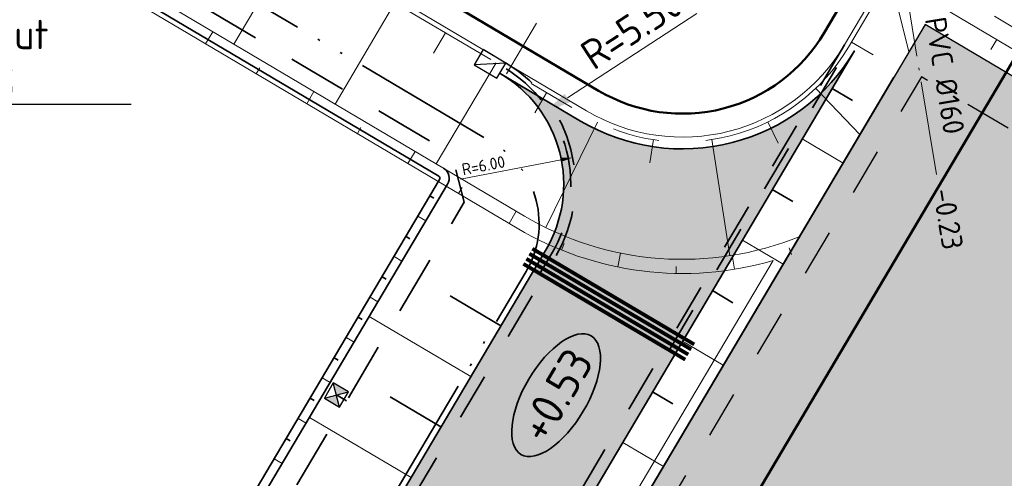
# Model space of a CAD drawing. Header units: metres. Extents: x 90704 to 91821, y 464826 to 465227.
# Tile 17 of 27: x 90892 to 90934, y 464996 to 465015. Entities that reach past the tile are written whole.
import ezdxf
from ezdxf import colors
from ezdxf.entities.mleader import LeaderData, LeaderLine
from ezdxf.enums import TextEntityAlignment as Align
from ezdxf.math import Vec2, Vec3

# ---------------------------------------------------------------- set-up
doc = ezdxf.new("R2010")
doc.units = ezdxf.units.M
for name, pattern in [('NLCS-HIDDEN', [4, 2, -2]), ('RI-BETON_700', [10, 6, -1, 1, -1, 0, -1]), ('RI-DRAIN_PP80', [9, 6, -1, 0, -1, 0, -1]), ('RI-HWA_KOLKAANSLUITING', [4.3, 2.5, -1.8]), ('RI-PVC160', [5, 4, -0.5, 0, -0.5]), ('VH-TROTTOIRBAND_180-200', [20, 10, -2, 2, -2, 2, -2]), ('XX-HIDDEN', [4, 2, -2])]:
    doc.linetypes.add(name, pattern=pattern)
for name, color, linetype, lineweight in [('B-WE-GW-BERM-G', 251, 'Continuous', 18), ('B-WE-GW-TALUDARCERING_KORT-G', 253, 'Continuous', 18), ('B-WE-GW-TALUDARCERING_LANG-G', 253, 'Continuous', 18), ('B-WE-RI-HWA_KOLK_TROTTOIRKOLK-S', 252, 'Continuous', 25), ('B-WE-RI-HWA_KOLKAANSLUITING_PVC-G', 253, 'RI-HWA_KOLKAANSLUITING', 18), ('B-WE-RI-HWA_STROOMRICHTING-S', 253, 'Continuous', 25), ('B-WE-RI-HWA_TRANSPORTLEIDING_BETON_700-G', 253, 'RI-BETON_700', 18), ('B-WE-RI-HWA_TRANSPORTLEIDING_PVC_160-G', 253, 'RI-PVC160', 18), ('B-WE-VH-KANTOPSLUITING_TROTTOIRBAND_180 200_250-G', 252, 'VH-TROTTOIRBAND_180-200', 18), ('B-WE-VH-VERHARDING-G', 251, 'Continuous', 18), ('N-WE-GW-BERM-G', 90, 'Continuous', 35), ('N-WE-GW-TALUDARCERING-S', 90, 'Continuous', 25), ('N-WE-GW-TALUDARCERING_KORT-G', 90, 'Continuous', 35), ('N-WE-GW-TALUDARCERING_LANG-G', 90, 'Continuous', 18), ('N-WE-KG-WERKGRENS-G', 10, 'XX-WERKGRENS_CIRCEL', 50), ('N-WE-OG-TERREIN_UITGEEFBAAR-A', 7, 'Continuous', 25), ('N-WE-OG-TERREIN_UITGEEFBAAR-G', 7, 'Continuous', 25), ('N-WE-RI-T25', 7, 'Continuous', 25), ('N-WE-VH-HOOGTELABEL-S', 7, 'Continuous', 25), ('N-WE-VH-M-500', 7, 'Continuous', 18), ('N-WE-VH-VERHARDING_FUNDERING-G', 7, 'Continuous', 35), ('N-WE-VH-VERHARDING_FUNDERING_GRANULAAT-A', 252, 'Continuous', 18)]:
    doc.layers.add(name, color=color, linetype=linetype, lineweight=lineweight)
for name, color, linetype, lineweight, true_color in [('N-WE-KL-ET_LS_OV_MANTELBUIS-G', 190, 'Continuous', 35, 0x7f00ff), ('N-WE-RI-DRAINAGE_DRAIN_PP_80-G', 7, 'RI-DRAIN_PP80', 35, 0xff9124), ('N-WE-RI-HWA_KOLK_STRAATKOLK-S', 150, 'Continuous', 25, 0x007fff), ('N-WE-RI-HWA_KOLKAANSLUITING_PVC_125-G', 150, 'RI-HWA_KOLKAANSLUITING', 35, 0x007fff), ('N-WE-VH-M-200', 7, 'Continuous', 18, 0x7dbf7d), ('N-WE-VH-VERHARDING-G', 7, 'XX-HIDDEN', 35, 0x7dbf7d)]:
    doc.layers.add(name, color=color, linetype=linetype, lineweight=lineweight, true_color=true_color)
doc.styles.add('NLCS-ISO', font='NLCS-ISO.ttf')
doc.styles.add('NLCS-ISO-M200-T25', font='NLCS-ISO.ttf', dxfattribs={"height": 0.5})
doc.styles.add('NLCS-ISO-M500-T25', font='NLCS-ISO.ttf', dxfattribs={"height": 1.25})
doc.linetypes.add('XX-WERKGRENS_CIRCEL', pattern='A,10,-2.5,[69,NLCS.SHX,S=1,R=0,X=0,Y=0],-2.5', length=15)
doc.dimstyles.new('NLCS-M200-T25-PIJL_L2_H1', dxfattribs={"dimscale": 0.2, "dimtxt": 2.5, "dimasz": 2.5, "dimexe": 2, "dimexo": 2, "dimgap": 0.7, "dimtad": 1, "dimzin": 0, "dimdsep": 46, "dimtxsty": 'NLCS-ISO-M200-T25', "dimcen": 0, "dimdle": 2, "dimclrd": 256, "dimclre": 256, "dimclrt": 256, "dimadec": 1, "dimazin": 0, "dimtfac": 1, "dimtdec": 3, "dimtofl": 0, "dimtmove": 0, "dimatfit": 3, "dimfxl": 2, "dimfxlon": 1, "dimtfillclr": 256, "dimtolj": 1, "dimtzin": 0, "dimlwd": -1, "dimlwe": -1, "dimarcsym": 0})
doc.dimstyles.new('NLCS-M500-T25-PIJL_L2_H1', dxfattribs={"dimscale": 0.5, "dimtxt": 2.5, "dimasz": 2.5, "dimexe": 2, "dimexo": 2, "dimgap": 0.7, "dimtad": 1, "dimzin": 0, "dimdsep": 46, "dimtxsty": 'NLCS-ISO-M500-T25', "dimcen": 0, "dimdle": 2, "dimclrd": 256, "dimclre": 256, "dimclrt": 256, "dimadec": 1, "dimazin": 0, "dimtfac": 1, "dimtdec": 3, "dimtofl": 0, "dimtmove": 0, "dimatfit": 3, "dimfxl": 2, "dimfxlon": 1, "dimtfillclr": 256, "dimtolj": 1, "dimtzin": 0, "dimlwd": -1, "dimlwe": -1, "dimarcsym": 0})

# ---------------------------------------------------------------- blocks, each defined once
blk = doc.blocks.new('B-SRI-KOLK_TROTTOIR-SO')
blk.add_line((-1.125, 0), (1.125, 1.5))
at = {"flags": 128}
blk.add_lwpolyline([(-1.125, 0), (1.125, 0), (1.125, 1.5), (-1.125, 1.5)], close=True, dxfattribs=at)
blk = doc.blocks.new('*U85')
at = {"color": 0, "style": 'NLCS-ISO'}
for tag, p in [('BOB_LINKS', (-40.034, 3.428)), ('BOB_RECHTS', (40.034, 3.428)), ('RIOOLINFO', (0, 1.911))]:
    blk.add_attdef(tag, text='', height=1.8, dxfattribs=at).set_placement(p, align=Align.MIDDLE_CENTER)
blk = doc.blocks.new('*D57')
at = {"layer": 'Defpoints', "color": 0, "transparency": 16777216}
for p in [(90915.956, 465009.404), (90910.066, 465008.263)]:
    blk.add_point(p, dxfattribs=at)
at = {"layer": 'N-WE-VH-M-200', "transparency": 16777216}
blk.add_line((90911.18, 465008.479), (90915.465, 465009.309), dxfattribs=at)
blk.add_solid([(90915.449, 465009.39), (90915.481, 465009.227), (90915.956, 465009.404)], dxfattribs=at)
at = {"layer": 'N-WE-VH-M-200', "transparency": 16777216, "insert": (90912.152, 465009.064), "char_height": 0.5, "attachment_point": 5, "rotation": 10.955, "style": 'NLCS-ISO-M200-T25'}
blk.add_mtext('\\A1;R=6.00', dxfattribs=at)
blk = doc.blocks.new('SAL-HOOGTELABEL_AANLEG-SO')
at = {"linetype": 'Continuous', "lineweight": 35}
blk.add_ellipse((0, 0), major_axis=(-7.32, 0), ratio=0.459953, dxfattribs=at)
at = {"style": 'NLCS-ISO'}
blk.add_attdef('HOOGTE', text='', height=3.5, dxfattribs=at).set_placement((0, 0), align=Align.MIDDLE_CENTER)
blk = doc.blocks.new('*U98')
at = {"layer": 'N-WE-GW-TALUDARCERING_KORT-G'}
for p, q in [((90668.799, 465165.114), (90669.666, 465164.601)), ((90666.254, 465160.811), (90667.121, 465160.298)), ((90663.708, 465156.507), (90664.575, 465155.994)), ((90661.163, 465152.203), (90662.029, 465151.691))]:
    blk.add_line(p, q, dxfattribs=at)
at = {"layer": 'N-WE-GW-TALUDARCERING_LANG-G'}
for p, q in [((90667.526, 465162.962), (90669.261, 465161.937)), ((90664.981, 465158.659), (90666.714, 465157.634)), ((90662.436, 465154.355), (90664.168, 465153.33)), ((90659.89, 465150.052), (90661.622, 465149.027))]:
    blk.add_line(p, q, dxfattribs=at)
blk = doc.blocks.new('*D101')
at = {"layer": 'Defpoints', "color": 0, "transparency": 16777216}
for p in [(90840.174, 465007.574), (90896.803, 464974.066), (90896.803, 464974.066)]:
    blk.add_point(p, dxfattribs=at)
at = {"layer": 'N-WE-VH-M-200', "transparency": 16777216}
for p, q in [((90840.174, 465007.574), (90839.97, 465007.23)), ((90840.604, 465007.319), (90896.373, 464974.321)), ((90896.803, 464974.066), (90896.599, 464973.722))]:
    blk.add_line(p, q, dxfattribs=at)
for points in [[(90840.646, 465007.391), (90840.561, 465007.248), (90840.174, 465007.574)], [(90896.415, 464974.393), (90896.33, 464974.249), (90896.803, 464974.066)]]:
    blk.add_solid(points, dxfattribs=at)
at = {"layer": 'N-WE-VH-M-200', "transparency": 16777216, "insert": (90868.687, 464991.156), "char_height": 0.5, "attachment_point": 5, "rotation": 329.3872, "style": 'NLCS-ISO-M200-T25'}
blk.add_mtext('\\A1;65.80', dxfattribs=at)
blk = doc.blocks.new('N-SRI-KOLK_STRAAT_300X300-SO')
h = blk.add_hatch(color=256)
h.dxf.hatch_style = 1
h.paths.add_polyline_path([(0.75, 1.5), (-0.75, 1.5), (0, 0.75)])
h.paths.add_polyline_path([(0, 0.75), (-0.75, 0), (0.75, 0)])
for p, q in [((-0.75, 0), (0.75, 1.5)), ((0.75, 0), (-0.75, 1.5))]:
    blk.add_line(p, q)
at = {"flags": 128}
blk.add_lwpolyline([(-0.75, 0), (0.75, 0), (0.75, 1.5), (-0.75, 1.5)], close=True, dxfattribs=at)
blk = doc.blocks.new('*D120')
at = {"layer": 'Defpoints', "color": 0, "transparency": 16777216}
for p in [(90914.675, 465011.256), (90910.089, 465008.26)]:
    blk.add_point(p, dxfattribs=at)
at = {"layer": 'N-WE-VH-M-500', "transparency": 16777216}
blk.add_line((90921.226, 465015.535), (90915.722, 465011.94), dxfattribs=at)
blk.add_solid([(90915.608, 465012.114), (90915.836, 465011.765), (90914.675, 465011.256)], dxfattribs=at)
at = {"layer": 'N-WE-VH-M-500', "transparency": 16777216, "insert": (90918.464, 465014.896), "char_height": 1.25, "attachment_point": 5, "rotation": 33.1536, "style": 'NLCS-ISO-M500-T25'}
blk.add_mtext('\\A1;R=5.50', dxfattribs=at)
blk = doc.blocks.new('*U126')
at = {"layer": 'N-WE-GW-TALUDARCERING_KORT-G'}
for p, q in [((90909.879, 465007.768), (90910.046, 465007.669)), ((90908.86, 465006.047), (90909.027, 465005.948)), ((90907.841, 465004.326), (90908.009, 465004.227)), ((90906.822, 465002.605), (90906.99, 465002.506)), ((90905.803, 465000.884), (90905.971, 465000.785)), ((90904.784, 464999.163), (90904.952, 464999.064)), ((90903.765, 464997.442), (90903.933, 464997.343))]:
    blk.add_line(p, q, dxfattribs=at)
at = {"layer": 'N-WE-GW-TALUDARCERING_LANG-G'}
for p, q in [((90909.369, 465006.907), (90909.705, 465006.709)), ((90908.35, 465005.186), (90908.686, 465004.988)), ((90907.331, 465003.466), (90907.667, 465003.267)), ((90906.312, 465001.745), (90906.648, 465001.546)), ((90905.293, 465000.024), (90905.629, 464999.825)), ((90904.274, 464998.303), (90904.61, 464998.104)), ((90903.255, 464996.582), (90903.591, 464996.383))]:
    blk.add_line(p, q, dxfattribs=at)
blk = doc.blocks.new('*U127')
at = {"layer": 'N-WE-GW-TALUDARCERING_KORT-G'}
for p, q in [((90912.892, 465002.24), (90910.732, 465003.518)), ((90910.346, 464997.937), (90908.186, 464999.216))]:
    blk.add_line(p, q, dxfattribs=at)
at = {"layer": 'N-WE-GW-TALUDARCERING_LANG-G'}
for p, q in [((90911.619, 465000.089), (90907.299, 465002.645)), ((90909.073, 464995.786), (90904.751, 464998.343))]:
    blk.add_line(p, q, dxfattribs=at)

msp = doc.modelspace()

# ---------------------------------------------------------------- hatches: boundary and pattern name
at = {"layer": 'N-WE-OG-TERREIN_UITGEEFBAAR-A', "true_color": 0xfbd0d2}
h = msp.add_hatch(color=254, dxfattribs=at)
h.dxf.hatch_style = 1
h.paths.add_polyline_path([(90930.939, 465015.065), (90880.63, 464930.042), (90853.277, 464946.229), (90821.451, 464892.441), (90909.256, 464840.486), (90991.425, 464979.252)])
at = {"layer": 'N-WE-VH-VERHARDING_FUNDERING_GRANULAAT-A'}
h = msp.add_hatch(dxfattribs=at)
h.set_pattern_fill('AVH-FUNDERING_GRANULAAT', color=256, scale=0.5, pattern_type=2)
h.set_pattern_definition([(59.3715, (90932.631, 465024.232), (-4.30244, 2.54735), [0, -5]), (59.3715, (90934.162, 465023.3836), (-4.30244, 2.54735), [0, -5]), (59.3715, (90931.915, 465024.8883), (-4.30244, 2.54735), [0, -5]), (37.5701, (90931.9244, 465021.8613), (11.9444838, 10.3599876), [0.53851, -26.38731]), (276.2414, (90932.3512, 465022.1897), (-0.96285, 18.0020254), [0.25, -24.75]), (189.9728, (90932.37837, 465021.94113), (38.5513942, 6.228147), [0.46098, -45.63674]), (265.9366, (90932.054, 465020.2156), (1.755106, -6.84979), [0.1118, -11.06854]), (25.6814, (90932.0461, 465020.1041), (9.397142, 6.057537), [0.18028, -17.84748]), (167.8064, (90932.2086, 465020.1823), (-11.152233, 0.792257), [0.15812, -15.65328]), (284.3715, (90934.1146, 465022.7145), (4.302446, -2.54735), [0.21213, -6.85894]), (59.3715, (90934.167, 465022.509), (-1.7551, 6.84979), [0.3, -4.7]), (194.3715, (90934.32, 465022.767), (-2.54735, -4.302446), [0.21213, -6.85894]), (310.9366, (90931.0553, 465023.8285), (-6.057548, 9.397131), [0.15812, -15.65328]), (59.3715, (90931.159, 465023.709), (-1.7551, 6.84979), [0.25, -4.75]), (202.5016, (90931.2863, 465023.9242), (-16.246928, -7.812639), [0.25, -24.75]), (273.0616, (90929.6622, 465021.5737), (0.792242, 11.152236), [0.18028, -17.84748]), (40.9366, (90929.6718, 465021.3936), (-9.397131, -6.057548), [0.31623, -15.49516]), (186.2414, (90929.9107, 465021.6008), (18.0020254, 0.96285), [0.25, -24.75]), (59.3715, (90930.573, 465022.7195), (-4.30244, 2.54735), [0, -5]), (59.3715, (90931.004, 465020.8955), (-4.30244, 2.54735), [0, -5]), (59.3715, (90933.309, 465021.1577), (-4.30244, 2.54735), [0, -5]), (59.3715, (90932.663, 465023.109), (-4.30244, 2.54735), [0, -5]), (59.3715, (90931.193, 465022.2944), (-4.30244, 2.54735), [0, -5]), (59.3715, (90930.5034, 465021.424), (-4.30244, 2.54735), [0, -5]), (59.3715, (90930.991, 465021.6586), (-4.30244, 2.54735), [0, -5]), (59.3715, (90931.9216, 465020.875), (-4.30244, 2.54735), [0, -5]), (59.3715, (90931.138, 465019.9445), (-4.30244, 2.54735), [0, -5]), (59.3715, (90930.174, 465020.5734), (-4.30244, 2.54735), [0, -5]), (59.3715, (90929.151, 465021.0047), (-4.30244, 2.54735), [0, -5]), (59.3715, (90929.7686, 465022.4404), (-4.30244, 2.54735), [0, -5]), (59.3715, (90930.157, 465023.489), (-4.30244, 2.54735), [0, -5]), (59.3715, (90931.2206, 465024.893), (-4.30244, 2.54735), [0, -5]), (59.3715, (90931.943, 465023.0705), (-4.30244, 2.54735), [0, -5]), (59.3715, (90930.914, 465023.099), (-4.30244, 2.54735), [0, -5]), (59.3715, (90933.183, 465022.22), (-4.30244, 2.54735), [0, -5]), (59.3715, (90932.6337, 465020.802), (-4.30244, 2.54735), [0, -5]), (59.3715, (90934.3445, 465021.5325), (-4.30244, 2.54735), [0, -5]), (59.3715, (90933.2457, 465020.2655), (-4.30244, 2.54735), [0, -5]), (59.3715, (90932.5596, 465018.8123), (-4.30244, 2.54735), [0, -5]), (59.3715, (90933.0804, 465019.201), (-4.30244, 2.54735), [0, -5]), (59.3715, (90932.5035, 465019.601), (-4.30244, 2.54735), [0, -5]), (59.3715, (90934.8987, 465022.076), (-4.30244, 2.54735), [0, -5]), (59.3715, (90933.4403, 465023.6366), (-4.30244, 2.54735), [0, -5]), (59.3715, (90932.022, 465024.1857), (-4.30244, 2.54735), [0, -5]), (59.3715, (90933.948, 465020.3725), (-4.30244, 2.54735), [0, -5])])
edge = h.paths.add_edge_path()
edge.add_arc((90800.42, 464908.936), 11.5, 239.387, 329.3872)
edge.add_line((90810.317, 464903.08), (90835.53, 464945.692))
edge.add_arc((90825.633, 464951.548), 11.5, 329.3872, 419.3861)
edge.add_line((90831.49, 464961.445), (90821.148, 464967.565))
edge.add_arc((90826.495, 464976.601), 10.5, 149.3872, 239.3858, ccw=False)
edge.add_line((90817.458, 464981.948), (90850.969, 465038.583))
edge.add_arc((90842.793, 465043.421), 9.5, 329.3872, 419.3872)
edge.add_line((90847.631, 465051.597), (90866.565, 465040.394))
edge.add_arc((90863.764, 465035.66), 5.5, 59.3872, 149.3872)
edge.add_line((90859.03, 465038.461), (90825.519, 464981.826))
edge.add_arc((90831.974, 464978.007), 7.5, 149.3872, 239.3858)
edge.add_line((90828.155, 464971.552), (90871.013, 464946.191))
edge.add_arc((90874.833, 464952.646), 7.5, 239.3858, 329.3872)
edge.add_line((90881.288, 464948.827), (90914.793, 465005.452))
edge.add_arc((90910.089, 465008.26), 5.478, 329.1675, 419.5854)
edge.add_line((90912.862, 465012.985), (90916.287, 465010.957))
edge.add_arc((90920.618, 465018.271), 8.5, 239.3715, 329.3715)
edge.add_line((90927.932, 465013.94), (90885.275, 464941.82))
edge.add_arc((90876.239, 464947.167), 10.5, 239.3863, 329.3875, ccw=False)
edge.add_line((90870.891, 464938.13), (90857.738, 464945.913))
edge.add_arc((90851.882, 464936.016), 11.5, 59.386, 149.3872)
edge.add_line((90841.985, 464941.872), (90816.771, 464899.26))
edge.add_arc((90826.669, 464893.404), 11.5, 149.3872, 239.387)
edge.add_line((90820.812, 464883.507), (90794.563, 464899.039))

# ---------------------------------------------------------------- linework, layer by layer
at = {"layer": 'B-WE-GW-BERM-G', "flags": 128}
for points in [[(90815.588, 465065.115), (90913.893, 465006.912, 0.234661), (90925.604, 465006.049, 0.234661)], [(90815.283, 465064.599), (90913.587, 465006.396, 0.207317), (90924.473, 465005.02, 0.207317)]]:
    msp.add_lwpolyline(points, format="xyb", dxfattribs=at)
for points in [[(90991.425, 464979.252), (90930.939, 465015.065), (90925.604, 465006.049)], [(90925.604, 465006.049), (90880.63, 464930.042), (90853.277, 464946.229), (90821.451, 464892.441), (90863.577, 464867.514)], [(90924.473, 465005.02), (90880.472, 464930.659), (90853.119, 464946.845), (90820.834, 464892.282), (90863.348, 464867.127)]]:
    msp.add_lwpolyline(points, dxfattribs=at)
at = {"layer": 'B-WE-GW-TALUDARCERING_KORT-G'}
for p, q in [((90910.539, 465014.709), (90910.029, 465013.848)), ((90933.984, 465014.424), (90933.729, 465013.994)), ((90902.489, 465012.967), (90902.642, 465013.225)), ((90914.841, 465012.161), (90914.332, 465011.301)), ((90906.792, 465010.419), (90906.945, 465010.677)), ((90924.246, 465010.917), (90924.688, 465010.02)), ((90919.381, 465010.165), (90919.23, 465009.176)), ((90911.094, 465007.872), (90911.247, 465008.13)), ((90915.471, 465005.466), (90915.583, 465005.745)), ((90925.252, 465005.272), (90925.151, 465005.555)), ((90920.344, 465004.474), (90920.35, 465004.773))]:
    msp.add_line(p, q, dxfattribs=at)
at = {"layer": 'B-WE-GW-TALUDARCERING_KORT-G', "flags": 128}
msp.add_lwpolyline([(90928.724, 465013.774), (90927.807, 465014.317)], dxfattribs=at)
at = {"layer": 'B-WE-GW-TALUDARCERING_LANG-G'}
for p, q in [((90904.085, 465018.53), (90901.538, 465014.227)), ((90908.387, 465015.982), (90905.84, 465011.68)), ((90900.338, 465014.24), (90900.644, 465014.757)), ((90912.69, 465013.435), (90910.143, 465009.133)), ((90926.286, 465012.345), (90928.167, 465010.379)), ((90904.641, 465011.693), (90904.946, 465012.209)), ((90917.005, 465010.91), (90914.801, 465006.421)), ((90921.871, 465010.167), (90922.635, 465005.226)), ((90908.943, 465009.146), (90909.249, 465009.662)), ((90913.245, 465006.598), (90913.551, 465007.115)), ((90917.862, 465004.749), (90917.982, 465005.337)), ((90922.834, 465004.65), (90922.738, 465005.242))]:
    msp.add_line(p, q, dxfattribs=at)
at = {"layer": 'B-WE-GW-TALUDARCERING_LANG-G', "flags": 128}
msp.add_lwpolyline([(90930.249, 465013.898), (90929.457, 465017.105)], dxfattribs=at)
at = {"layer": 'B-WE-RI-HWA_KOLKAANSLUITING_PVC-G', "flags": 128}
msp.add_lwpolyline([(90913.131, 465012.971), (90919.589, 465023.879)], dxfattribs=at)
at = {"layer": 'B-WE-RI-HWA_TRANSPORTLEIDING_BETON_700-G', "flags": 128}
msp.add_lwpolyline([(90958.148, 465001.05), (90917.035, 465025.391)], dxfattribs=at)
at = {"layer": 'B-WE-RI-HWA_TRANSPORTLEIDING_PVC_160-G', "flags": 128}
msp.add_lwpolyline([(90931.422, 465008.682), (90927.919, 465029.895)], dxfattribs=at)
at = {"layer": 'B-WE-VH-KANTOPSLUITING_TROTTOIRBAND_180 200_250-G', "flags": 128}
msp.add_lwpolyline([(90928.947, 465016.244), (90927.674, 465014.093, -0.414214), (90916.44, 465011.215), (90818.136, 465069.418, 0.414294), (90804.709, 465065.976)], format="xyb", dxfattribs=at)
at = {"layer": 'B-WE-VH-VERHARDING-G', "flags": 128}
msp.add_lwpolyline([(90815.988, 465084.286), (90996.269, 464977.547)], dxfattribs=at)
msp.add_lwpolyline([(90929.285, 465017.207), (90927.502, 465014.195, -0.414214), (90916.542, 465011.387), (90818.238, 465069.59, 0.414294), (90804.537, 465066.077)], format="xyb", dxfattribs=at)
at = {"layer": 'N-WE-GW-BERM-G', "flags": 128}
for points in [[(90910.451, 465008.95, -0.414214), (90910.626, 465008.265), (90876.953, 464951.391, -0.414141), (90873.528, 464950.513), (90830.68, 464975.868, -0.414287), (90829.802, 464979.293), (90863.481, 465036.176, -0.414214), (90864.166, 465036.351)], [(90910.252, 465008.615, -0.414214), (90910.291, 465008.464), (90876.617, 464951.59, -0.414141), (90873.727, 464950.849), (90830.879, 464976.203, -0.414287), (90830.137, 464979.094), (90863.816, 465035.977, -0.414214), (90863.967, 465036.016)]]:
    msp.add_lwpolyline(points, format="xyb", dxfattribs=at)
for points in [[(90863.967, 465036.016), (90910.252, 465008.615)], [(90853.277, 464946.229), (90880.63, 464930.042), (90929.609, 465012.817)]]:
    msp.add_lwpolyline(points, dxfattribs=at)
at = {"layer": 'N-WE-KG-WERKGRENS-G', "flags": 128}
msp.add_lwpolyline([(90846.673, 465053.914), (90842.189, 465046.341), (90843.824, 465045.373), (90809.177, 464986.855, 0.414286), (90816.237, 464959.316), (90826.601, 464953.183, -0.414208), (90827.268, 464950.581), (90801.596, 464907.194, -0.414215), (90797.487, 464906.14), (90796.198, 464906.902), (90791.3, 464898.65), (90821.99, 464880.43), (90826.911, 464888.72), (90825.62, 464889.489, -0.413353), (90824.573, 464893.594), (90852.08, 464940.081, -0.414223), (90854.683, 464940.749), (90882.036, 464924.563), (90938.558, 465020.086), (90932.092, 465023.911), (90926.641, 465014.704, -0.414214), (90917.051, 465012.247), (90846.674, 465053.916)], format="xyb", dxfattribs=at)
at = {"layer": 'N-WE-KL-ET_LS_OV_MANTELBUIS-G', "const_width": 0.16, "flags": 128}
for points in [[(90920.991, 465001.236), (90914.106, 465005.31)], [(90921.118, 465001.451), (90914.233, 465005.525)], [(90920.736, 465000.805), (90913.851, 465004.879)], [(90920.863, 465001.021), (90913.978, 465005.094)]]:
    msp.add_lwpolyline(points, dxfattribs=at)
at = {"layer": 'N-WE-OG-TERREIN_UITGEEFBAAR-G', "color": 11, "true_color": 0xf27172, "flags": 128}
msp.add_lwpolyline([(90930.939, 465015.065), (90880.63, 464930.042), (90853.277, 464946.229), (90821.451, 464892.441), (90909.256, 464840.486), (90991.425, 464979.252)], close=True, dxfattribs=at)
at = {"layer": 'N-WE-OG-TERREIN_UITGEEFBAAR-G', "linetype": 'NLCS-HIDDEN', "flags": 128}
msp.add_lwpolyline([(90986.104, 464980.079), (90930.781, 465012.834), (90880.982, 464928.673), (90857.071, 464942.822), (90828.3, 464894.198), (90907.501, 464847.334)], close=True, dxfattribs=at)
at = {"layer": 'N-WE-RI-DRAINAGE_DRAIN_PP_80-G', "flags": 128}
msp.add_lwpolyline([(90875.338, 465032.066), (90912.559, 465010.028, -0.414214), (90913.963, 465004.548), (90881.053, 464948.963, -0.414141), (90871.102, 464946.412), (90828.253, 464971.767, -0.414287), (90825.702, 464981.72), (90858.617, 465037.314, -0.414214), (90864.097, 465038.718), (90874.095, 465032.802)], format="xyb", dxfattribs=at)
at = {"layer": 'N-WE-RI-HWA_KOLKAANSLUITING_PVC_125-G', "flags": 128}
for points in [[(90835.029, 464989.103), (90834.599, 464989.358), (90862.468, 465036.428), (90864.523, 465036.955), (90910.808, 465009.553), (90911.334, 465007.499), (90883.466, 464960.428), (90883.035, 464960.683)], [(90905.9, 464999.301), (90906.33, 464999.046)]]:
    msp.add_lwpolyline(points, dxfattribs=at)
at = {"layer": 'N-WE-VH-VERHARDING-G', "flags": 128}
for points in [[(90866.819, 465040.824), (90866.819, 465040.824, 0.414214), (90858.6, 465038.715), (90825.089, 464982.081, 0.414206), (90827.9, 464971.122), (90870.759, 464945.761, 0.414221), (90881.718, 464948.572), (90915.223, 465005.197, 0.414133), (90913.116, 465013.415)], [(90927.502, 465014.195), (90884.845, 464942.074, -0.41422), (90871.146, 464938.56), (90857.993, 464946.343, 0.41422), (90841.554, 464942.127), (90816.341, 464899.515, 0.414212), (90820.558, 464883.077), (90824.257, 464880.888)], [(90914.541, 465004.438), (90915.051, 465005.299, 0.416322), (90913.014, 465013.243)]]:
    msp.add_lwpolyline(points, format="xyb", dxfattribs=at)
msp.add_lwpolyline([(90920.039, 465001.185), (90927.674, 465014.093)], dxfattribs=at)
at = {"layer": 'N-WE-VH-VERHARDING_FUNDERING-G', "flags": 128}
msp.add_lwpolyline([(90794.563, 464899.039, 0.414215), (90810.317, 464903.08), (90835.53, 464945.692, 0.414208), (90831.49, 464961.445), (90821.148, 464967.565, -0.414206), (90817.458, 464981.948), (90850.969, 465038.583, 0.414214), (90847.631, 465051.597), (90866.565, 465040.394, 0.414214), (90859.03, 465038.461), (90825.519, 464981.826, 0.414206), (90828.155, 464971.552), (90871.013, 464946.191, 0.414221), (90881.288, 464948.827), (90914.793, 465005.452, 0.416351), (90912.862, 465012.985), (90916.287, 465010.957, 0.414214), (90927.932, 465013.94), (90885.275, 464941.82, -0.41422), (90870.891, 464938.13), (90857.738, 464945.913, 0.41422), (90841.985, 464941.872), (90816.771, 464899.26, 0.414212), (90820.812, 464883.507)], format="xyb", close=True, dxfattribs=at)

# ---------------------------------------------------------------- block references
at = {"layer": 'B-WE-RI-HWA_KOLK_TROTTOIRKOLK-S', "xscale": 0.5, "yscale": 0.5, "zscale": 0.5, "rotation": 149.3715146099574}
msp.add_blockref('B-SRI-KOLK_TROTTOIR-SO', (90912.622, 465013.707), dxfattribs=at)
at = {"layer": 'B-WE-RI-HWA_STROOMRICHTING-S'}
ref = msp.add_blockref('*U85', (90937.592, 465013.22), dxfattribs=dict(at, xscale=0.5, yscale=0.5, zscale=0.5, rotation=329.3715146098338))
ref.add_attrib('RIOOLINFO', 'BT %%c700', dxfattribs={"layer": '0', "color": 0, "height": 0.9, "rotation": 329.3715, "style": 'NLCS-ISO'}).set_placement((90938.078, 465014.043), align=Align.MIDDLE_CENTER)
ref.add_attrib('BOB_LINKS', '-1.70', dxfattribs={"layer": '0', "color": 0, "height": 0.9, "rotation": 329.3715, "style": 'NLCS-ISO'}).set_placement((90920.782, 465024.119), align=Align.MIDDLE_CENTER)
ref.add_attrib('BOB_RECHTS', '-1.70', dxfattribs={"layer": '0', "color": 0, "height": 0.9, "rotation": 329.3715, "style": 'NLCS-ISO'}).set_placement((90955.231, 465003.723), align=Align.MIDDLE_CENTER)
at = {"layer": 'N-WE-GW-TALUDARCERING-S'}
for name, p in [('*U127', (0, 0)), ('*U126', (0, 0)), ('*U98', (258.185, -152.768))]:
    msp.add_blockref(name, p, dxfattribs=at)
at = {"layer": 'N-WE-RI-HWA_KOLK_STRAATKOLK-S', "xscale": 0.5, "yscale": 0.5, "zscale": 0.5, "rotation": 329.3715128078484}
msp.add_blockref('N-SRI-KOLK_STRAAT_300X300-SO', (90905.709, 464998.978), dxfattribs=at)
at = {"layer": 'N-WE-VH-HOOGTELABEL-S', "xscale": 0.4, "yscale": 0.4, "zscale": 0.4, "rotation": 59.37151460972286}
msp.add_blockref('SAL-HOOGTELABEL_AANLEG-SO', (90915.242, 464999.292), dxfattribs=at).add_auto_attribs({'HOOGTE': '+0.53'})

# ---------------------------------------------------------------- texts
at = {"layer": 'B-WE-RI-HWA_STROOMRICHTING-S', "style": 'NLCS-ISO'}
for s, p in [('PVC %%c160', (90931.774, 465012.893)), ('-0.23', (90931.916, 465006.79))]:
    msp.add_text(s, height=0.9, rotation=279.3759, dxfattribs=at).set_placement(p, align=Align.MIDDLE_CENTER)

# ---------------------------------------------------------------- dimensions: what is measured, and where the dimension line sits
at = {"layer": 'N-WE-VH-M-200'}
dim = msp.add_radius_dim(center=(90910.066, 465008.263), mpoint=(90915.956, 465009.404), dimstyle='NLCS-M200-T25-PIJL_L2_H1', override={"dimpost": 'R=<>'}, dxfattribs=at)
dim.commit()
dim.dimension.update_dxf_attribs({"geometry": '*D57', "text_midpoint": (90912.226, 465008.681), "dimtype": 164})
dim = msp.add_aligned_dim(p1=(90840.174, 465007.574), p2=(90896.803, 464974.066), distance=0, dimstyle='NLCS-M200-T25-PIJL_L2_H1', override={"dimrnd": 0.1}, dxfattribs=at)
dim.commit()
dim.dimension.update_dxf_attribs({"geometry": '*D101', "text_midpoint": (90868.687, 464991.156)})
at = {"layer": 'N-WE-VH-M-500'}
dim = msp.add_radius_dim(center=(90910.089, 465008.26), mpoint=(90914.675, 465011.256), dimstyle='NLCS-M500-T25-PIJL_L2_H1', override={"dimrnd": 0.1, "dimpost": 'R=<>'}, dxfattribs=at)
dim.commit()
dim.dimension.update_dxf_attribs({"geometry": '*D120', "text_midpoint": (90918.464, 465014.896)})

# ---------------------------------------------------------------- leaders
at = {"layer": 'N-WE-RI-T25'}
ml = msp.add_multileader_mtext('Standard', dxfattribs=at)
ml.set_content('Schildmuur verwijderen\\PPlaatsen inspectieput\\Pbeton inw. 1.25x1.25', color=256, style='NLCS-ISO-M500-T25')
ml.set_leader_properties(color=256, linetype='ByLayer', lineweight=-1)
ml.build(insert=Vec2(0, 0))
ml.multileader.update_dxf_attribs({"text_left_attachment_type": 5, "text_right_attachment_type": 5, "dogleg_length": 1.25, "arrow_head_size": 1.25})
ctx = ml.context
ctx.base_point, ctx.char_height, ctx.arrow_head_size, ctx.landing_gap_size, ctx.plane_origin = Vec3(90877.452, 465011.681), 1.25, 1.25, 0.45, Vec3(90874.617, 465032.26)
ctx.left_attachment, ctx.right_attachment = 5, 5
notes = []
notes.append((ctx, [(1, (1, 1, 0), (90876.202, 465011.681), (1, 0), 1.25, [(0, [(90874.712, 465031.536)], 0, [])])]))
ctx.mtext.insert, ctx.mtext.flow_direction = Vec3(90877.902, 465017.348), 5
for ctx, leaders in notes:
    for number, flags, end, landing, length, lines in leaders:
        leader = LeaderData()
        leader.index, (leader.has_last_leader_line, leader.has_dogleg_vector, leader.attachment_direction) = number, flags
        leader.last_leader_point, leader.dogleg_vector, leader.dogleg_length = Vec3(end), Vec3(landing), length
        for number, points, colour, breaks in lines:
            line = LeaderLine()
            line.index, line.vertices, line.color, line.breaks = number, Vec3.list(points), colors.encode_raw_color(colour), breaks
            leader.lines.append(line)
        ctx.leaders.append(leader)

doc.saveas('drawing.dxf')
